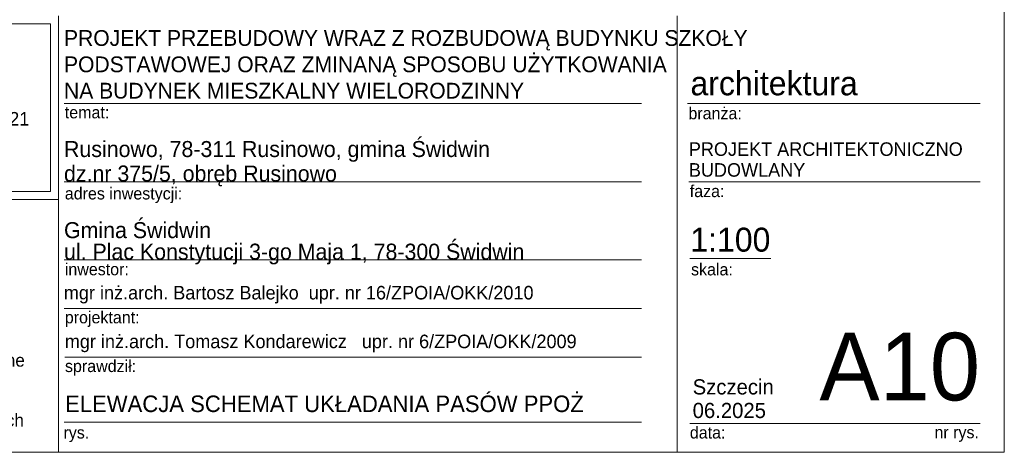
# Model space of a CAD drawing. Extents: x -366324 to -207045, y 68808 to 138616.
# Tile 148 of 170: x -222352 to -209227, y 107908 to 113666. Entities that reach past the tile are written whole.
import ezdxf

# ---------------------------------------------------------------- set-up
doc = ezdxf.new("R2010")
doc.units = 0
doc.header["$MEASUREMENT"] = 0
for name, color, linetype, lineweight in [('ARCH TABELA_Nr_Pióra__1', 7, 'Continuous', 25), ('ARCH TABELA_Nr_Pióra__21', 7, 'Continuous', 9), ('ARCH TABELA_Nr_Pióra__7', 7, 'Continuous', 13)]:
    doc.layers.add(name, color=color, linetype=linetype, lineweight=lineweight)
doc.styles.add('GENERATED_STYLE_10', font='txt')
doc.styles.add('GENERATED_STYLE_3', font='txt')
doc.styles.add('GENERATED_STYLE_8', font='txt')

msp = doc.modelspace()

# ---------------------------------------------------------------- linework, layer by layer
at = {"layer": 'ARCH TABELA_Nr_Pióra__21', "linetype": 'Continuous'}
for p, q in [((-209226.9, 136358.4), (-209226.9, 107908.4)), ((-221833.3, 113719.6), (-221833.3, 107908.4)), ((-221833.3, 111272.8), (-221833.3, 113719.6)), ((-213588.6, 113719.6), (-213588.6, 107908.4)), ((-209226.9, 113719.6), (-209226.9, 107908.4)), ((-226620.5, 113613.2), (-221939.6, 113613.2)), ((-221939.6, 111379.1), (-221939.6, 113613.2)), ((-221833.3, 107908.4), (-221833.3, 113319.6)), ((-221761, 112549.6), (-214061.2, 112549.6)), ((-213449.3, 112549.6), (-209549.9, 112549.6)), ((-221761, 111509.6), (-214061.2, 111509.6)), ((-213431.8, 111509.6), (-209549.9, 111509.6)), ((-226620.5, 111379.1), (-221939.6, 111379.1)), ((-226726.9, 111272.8), (-221833.3, 111272.8)), ((-221761, 110469.6), (-214061.2, 110469.6)), ((-213420, 110486.9), (-212340.4, 110486.9)), ((-221761, 109821), (-214061.2, 109821)), ((-221750.3, 109172.4), (-214061.2, 109172.4)), ((-221761, 108308.4), (-214061.2, 108308.4)), ((-213420, 108290.8), (-211138.2, 108290.8)), ((-211138.2, 108290.8), (-209549.9, 108290.8)), ((-209226.9, 107908.4), (-249976.9, 107908.4)), ((-226726.9, 107908.4), (-221833.3, 107908.4)), ((-209226.9, 107908.4), (-221833.3, 107908.4))]:
    msp.add_line(p, q, dxfattribs=at)

# ---------------------------------------------------------------- texts
at = {"layer": 'ARCH TABELA_Nr_Pióra__1', "linetype": 'Continuous', "insert": (-221761, 112613.8), "char_height": 210, "attachment_point": 7, "line_spacing_factor": 1.001884, "style": 'GENERATED_STYLE_3'}
msp.add_mtext('{\\pt22543.3;PROJEKT PRZEBUDOWY WRAZ Z ROZBUDOWĄ BUDYNKU SZKOŁY \\P\\pt22543.3;PODSTAWOWEJ ORAZ ZMINANĄ SPOSOBU UŻYTKOWANIA \\P\\pt22543.3;NA BUDYNEK MIESZKALNY WIELORODZINNY}', dxfattribs=at)
at = {"layer": 'ARCH TABELA_Nr_Pióra__1', "linetype": 'Continuous', "insert": (-221747.3, 108663.7), "char_height": 220, "attachment_point": 1, "style": 'GENERATED_STYLE_10'}
msp.add_mtext('{ELEWACJA SCHEMAT UKŁADANIA PASÓW PPOŻ}', dxfattribs=at)
at = {"layer": 'ARCH TABELA_Nr_Pióra__21', "linetype": 'Continuous', "insert": (-221761, 110408.3), "char_height": 212.766, "attachment_point": 7, "line_spacing_factor": 0.807442, "style": 'GENERATED_STYLE_8'}
msp.add_mtext('{Gmina Świdwin\\Pul. Plac Konstytucji 3-go Maja 1, 78-300 Świdwin}', dxfattribs=at)
at = {"layer": 'ARCH TABELA_Nr_Pióra__7', "linetype": 'Continuous', "style": 'GENERATED_STYLE_8'}
for s, insert, char_height, attachment_point in [('{architektura}', (-213410.6, 112979.2), 319.16, 1), ('{temat:}', (-221750.3, 112513.1), 159.58, 1), ('{branża:}', (-213437.5, 112500.8), 159.58, 1), ('{adres inwestycji:}', (-221750.3, 111433.4), 159.58, 1), ('{faza:}', (-213420, 111464.5), 159.58, 1), ('{1:100}', (-213412.7, 110898.1), 319.16, 1), ('{inwestor:}', (-221750.3, 110424.5), 159.58, 1), ('{skala:}', (-213402.3, 110422.6), 159.58, 1), ('{mgr inż.arch. Bartosz Balejko  upr. nr 16/ZPOIA/OKK/2010}', (-221763.3, 110122.9), 180, 1), ('{projektant:}', (-221750.3, 109784.5), 159.58, 1), ('{mgr inż.arch. Tomasz Kondarewicz   upr. nr 6/ZPOIA/OKK/2009}', (-221750.3, 109474.3), 180, 1), ('{A10}', (-209549.9, 109499.4), 900, 3), ('{sprawdził:}', (-221748.2, 109136), 159.58, 1), ('{rys.}', (-221768.3, 108251.2), 159.58, 1), ('{data:}', (-213418.6, 108251.2), 159.58, 1), ('{nr rys.}', (-210157.9, 108254.3), 159.58, 1)]:
    msp.add_mtext(s, dxfattribs=dict(at, insert=insert, char_height=char_height, attachment_point=attachment_point))
for s, insert, char_height, width, attachment_point, line_spacing_factor in [('{ul.Różana 6, 78-300 Świdwin\\PNIP 672-168-25-82 Regon 331349321\\Ptel.: +48 501 059 462\\Pmail: bartekbalejko@o2.pl}', (-224280.1, 112786.3), 180.852, 4680.851, 2, 1.156383), ('{UWAGA:\\PKopiowanie, publikacje oraz wszelkie inne formy wykorzystania projektu bez zgody autorów będą naruszeniem przepisówwynikających z Ustawy z dnia 4.02.1994 r. o prawie autorskim i prawach pokrewnych.}', (-226521.8, 109418.1), 170.2128, 4483.408, 1, 0.703415)]:
    msp.add_mtext(s, dxfattribs=dict(at, insert=insert, char_height=char_height, width=width, attachment_point=attachment_point, line_spacing_factor=line_spacing_factor))
for s, insert, char_height, attachment_point, line_spacing_factor in [('{Rusinowo, 78-311 Rusinowo, gmina Świdwin \\Pdz.nr 375/5, obręb Rusinowo}', (-221761, 111448.3), 212.766, 7, 0.918867), ('{PROJEKT ARCHITEKTONICZNO\\PBUDOWLANY}', (-213431.8, 112034.1), 180, 1, 0.923713), ('{Szczecin \\P06.2025}', (-213381.3, 108879.9), 202.13, 1, 0.930826)]:
    msp.add_mtext(s, dxfattribs=dict(at, insert=insert, char_height=char_height, attachment_point=attachment_point, line_spacing_factor=line_spacing_factor))

doc.saveas('drawing.dxf')
